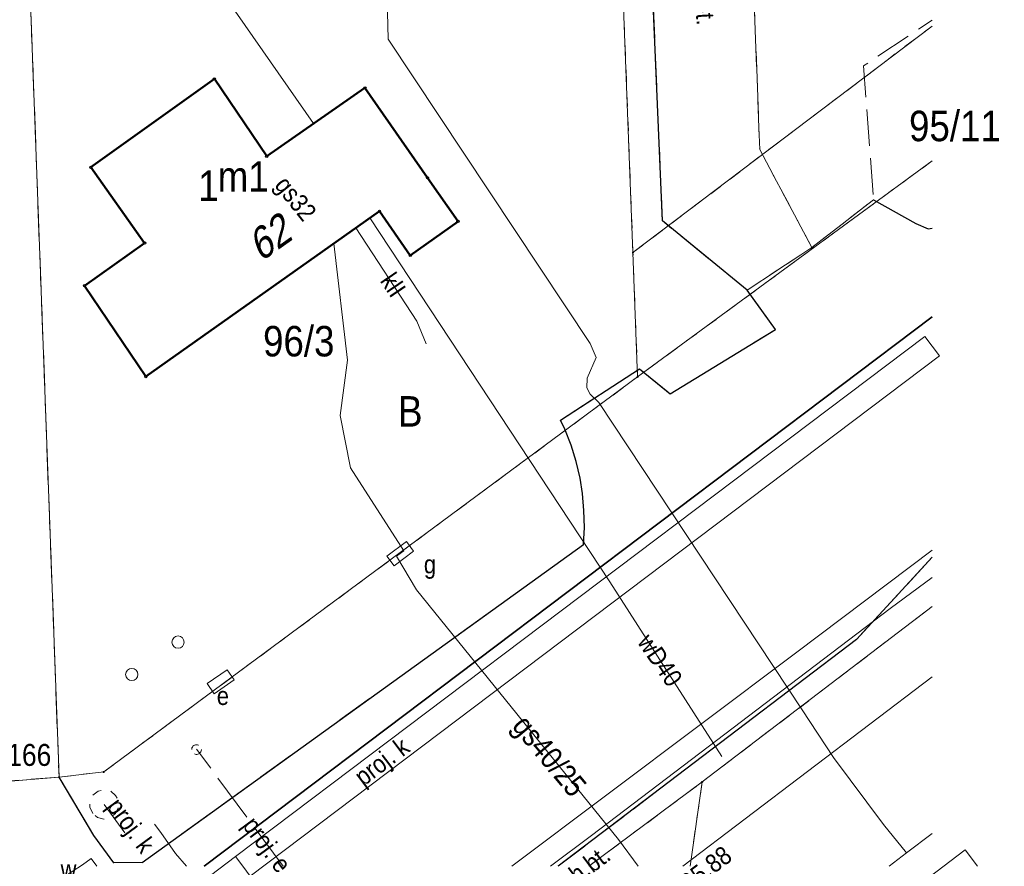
# Model space of a CAD drawing. Extents: x 7490163 to 7490671, y 5783984 to 5784563.
# Tile 30 of 43: x 7490406 to 7490446, y 5784461 to 5784496. Entities that reach past the tile are written whole.
import ezdxf
from ezdxf.enums import TextEntityAlignment as Align

# ---------------------------------------------------------------- set-up
doc = ezdxf.new("R2010")
doc.units = 0
doc.header["$MEASUREMENT"] = 0
for name, pattern in [('0.4_0.4', [0.8, 0.4, -0.4]), ('1.5_0.5', [2, 1.5, -0.5]), ('218-500', [1, 0.5, -0.5]), ('219-500', [0]), ('l219_500', [0]), ('l32_500', [0]), ('mz2.0_0.5', [2.5, 2, -0.5])]:
    doc.linetypes.add(name, pattern=pattern)
doc.layers.get('0').update_dxf_attribs({"linetype": 'CONTINUOUS', "lineweight": 5})
doc.layers.get('0').transparency = 0.8
for name, color, linetype, transparency in [('112-Punkt osnowy podstawowej-Atr103', 7, 'CONTINUOUS', 0.8), ('203-Punkt załamania granicy działki nie stabilizowany', 7, 'CONTINUOUS', 0.8), ('210-Oznaczenie użytku', 7, 'CONTINUOUS', 0.8), ('211-Nr działki', 7, 'CONTINUOUS', 0.8), ('216-Granica obrębu', 7, 'CONTINUOUS', 0.8), ('217-Granica konturu klasyfikcyjnego', 7, 'CONTINUOUS', 0.8), ('218-Granica użytku', 7, 'CONTINUOUS', 0.8), ('219-Linia granicy', 7, 'CONTINUOUS', 0.8), ('238-Punkt adresowy budynku', 7, 'CONTINUOUS', 0.8), ('312-Budynek (powierzchnia)', 7, 'CONTINUOUS', 0.8), ('312-Numer ewidencyjny budynku', 7, 'CONTINUOUS', 0.8), ('312-Numer ewidencyjny budynku-Atr124', 7, 'CONTINUOUS', 0.8), ('583-Oś przewodu-SGPOD', 7, 'CONTINUOUS', 0.8), ('583-Oś przewodu-SGPOD-Atr17', 7, 'CONTINUOUS', 0.8), ('chodnik (powierzchnia)-Atr17', 7, 'CONTINUOUS', 0.8), ('jezdnia (powierzchnia)', 7, 'CONTINUOUS', 0.8), ('jezdnia (powierzchnia)-Atr17', 7, 'CONTINUOUS', 0.8), ('krawężnik (linia)', 7, 'CONTINUOUS', 0.8), ('przewód ciepłowniczy - projektowany lub w budowie (linia) - ob. projektowany', 7, 'CONTINUOUS', 0.8), ('przewód elektroenergetyczny - projektowany lub w budowie (linia) - ob. projektowany', 7, 'CONTINUOUS', 0.8), ('przewód elektroenergetyczny - projektowany lub w budowie (linia) - ob. projektowany-Atr1', 7, 'CONTINUOUS', 0.8), ('przewód gazowy (linia)', 7, 'CONTINUOUS', 0.8), ('przewód gazowy (linia)-Atr1', 7, 'CONTINUOUS', 0.8), ('przewód kanalizacyjny (linia)', 7, 'CONTINUOUS', 0.8), ('przewód kanalizacyjny (linia)-Atr1', 7, 'CONTINUOUS', 0.8), ('przewód kanalizacyjny - projektowany lub w budowie (linia) - ob. projektowany', 7, 'CONTINUOUS', 0.8), ('przewód kanalizacyjny - projektowany lub w budowie (linia) - ob. projektowany-Atr1', 7, 'CONTINUOUS', 0.8), ('przewód telekomunikacyjny (linia)', 7, 'CONTINUOUS', 0.8), ('przewód wodociągowy (linia)', 7, 'CONTINUOUS', 0.8), ('przewód wodociągowy (linia)-Atr1', 7, 'CONTINUOUS', 0.8), ('Punkt budynku', 7, 'CONTINUOUS', 0.8), ('punkt wysokościowy sztuczny-Atr2', 7, 'CONTINUOUS', 0.8), ('szafa elektroenergetyczna (punkt)', 7, 'CONTINUOUS', 0.8), ('szafa elektroenergetyczna (punkt)-Atr17', 7, 'CONTINUOUS', 0.8), ('szafa gazowa (punkt)', 7, 'CONTINUOUS', 0.8), ('szafa gazowa (punkt)-Atr17', 7, 'CONTINUOUS', 0.8), ('słup (punkt)', 7, 'CONTINUOUS', 0.8), ('słup lub maszt - projektowany lub w budowie (punkt) - ob. projektowany', 7, 'CONTINUOUS', 0.8), ('urządzenie techniczne projektowane lub w budowie (sieć kanalizacyjna) - powierzchnia - ob. projektowany', 7, 'CONTINUOUS', 0.8), ('właz okrągły - siec wodociągowa (punkt)-Atr17', 7, 'CONTINUOUS', 0.8)]:
    doc.layers.add(name, color=color, linetype=linetype, transparency=transparency)
doc.styles.get("Standard").update_dxf_attribs({"font": 'txt', "width": 0.75})

# ---------------------------------------------------------------- blocks, each defined once
blk = doc.blocks.new('SM04')
at = {"color": 0, "linetype": 'Continuous', "lineweight": 13}
blk.add_circle((0, 0), 0.25, dxfattribs=at)
blk = doc.blocks.new('US18')
at = {"color": 0, "linetype": 'Continuous', "lineweight": 13}
for p, q in [((-0.5, -0.25), (-0.5, 0.25)), ((-0.5, 0.25), (0.5, 0.25)), ((0.5, -0.25), (0.5, 0.25)), ((-0.5, -0.25), (0.5, -0.25))]:
    blk.add_line(p, q, dxfattribs=at)
blk = doc.blocks.new('US20')
at = {"color": 0, "linetype": 'Continuous', "lineweight": 13}
for p, q in [((-0.5, -0.25), (-0.5, 0.25)), ((-0.5, 0.25), (0.5, 0.25)), ((0.5, -0.25), (0.5, 0.25)), ((-0.5, -0.25), (0.5, -0.25))]:
    blk.add_line(p, q, dxfattribs=at)
blk = doc.blocks.new('US01P')
at = {"color": 0, "linetype": 'Continuous', "lineweight": 13}
for points in [[(0.082, 0.181), (0.072, 0.186), (0.034, 0.197), (-0.006, 0.2), (-0.046, 0.194), (-0.084, 0.182), (-0.118, 0.161), (-0.148, 0.135), (-0.172, 0.103), (-0.189, 0.066), (-0.198, 0.028), (-0.2, -0.001)], [(-0.082, -0.182), (-0.061, -0.191), (-0.022, -0.199), (0.018, -0.199), (0.057, -0.192), (0.094, -0.177), (0.127, -0.155), (0.155, -0.126), (0.177, -0.093), (0.192, -0.056), (0.199, -0.016), (0.2, 0)]]:
    blk.add_lwpolyline(points, dxfattribs=at)
blk = doc.blocks.new('203')
at = {"linetype": 'Continuous', "lineweight": 0}
h = blk.add_hatch(color=0, dxfattribs=at)
edge = h.paths.add_edge_path()
edge.add_arc((0, 0), 0.045, 0, 360)
blk = doc.blocks.new('PUNKTBUD')
at = {"color": 0}
blk.add_circle((0, 0), 0.045, dxfattribs=at)

msp = doc.modelspace()

# ---------------------------------------------------------------- linework, layer by layer
at = {"layer": '216-Granica obrębu', "color": 7, "linetype": 'l32_500', "lineweight": 35}
msp.add_lwpolyline([(7490443.13, 5784483.894), (7490413.255, 5784461.35)], dxfattribs=at)
at = {"layer": '217-Granica konturu klasyfikcyjnego', "color": 3, "linetype": '1.5_0.5', "lineweight": 18, "flags": 128}
for points in [[(7490407.3, 5784465.01), (7490406.14, 5784496.39)], [(7490403.31, 5784464.68), (7490407.3, 5784465.01)]]:
    msp.add_lwpolyline(points, dxfattribs=at)
at = {"layer": '218-Granica użytku', "color": 3, "linetype": '218-500', "lineweight": 18, "flags": 128}
for points in [[(7490430.85, 5784486.53), (7490430.44, 5784497.31)], [(7490407.3, 5784465.01), (7490406.14, 5784496.39)], [(7490430.85, 5784486.53), (7490443.13, 5784495.826)], [(7490443.13, 5784490.296), (7490431.04, 5784481.43)], [(7490431.04, 5784481.43), (7490430.85, 5784486.53)], [(7490409.13, 5784465.22), (7490431.04, 5784481.43)], [(7490433.69, 5784464.81), (7490443.13, 5784472.009)], [(7490403.31, 5784464.68), (7490407.3, 5784465.01)], [(7490407.3, 5784465.01), (7490409.13, 5784465.22)]]:
    msp.add_lwpolyline(points, dxfattribs=at)
at = {"layer": '218-Granica użytku', "color": 3, "linetype": '218-500', "lineweight": 18}
for points in [[(7490413.255, 5784461.35), (7490443.13, 5784483.894)], [(7490429.035, 5784461.35), (7490433.69, 5784464.81)], [(7490433.69, 5784464.81), (7490433.191, 5784461.35)]]:
    msp.add_lwpolyline(points, dxfattribs=at)
at = {"layer": '219-Linia granicy', "color": 7, "linetype": '219-500', "lineweight": 18, "flags": 128}
for points in [[(7490430.85, 5784486.53), (7490430.44, 5784497.31)], [(7490407.3, 5784465.01), (7490406.14, 5784496.39)], [(7490443.13, 5784495.826), (7490430.85, 5784486.53)], [(7490431.04, 5784481.43), (7490443.13, 5784490.296)], [(7490430.85, 5784486.53), (7490431.04, 5784481.43)], [(7490431.04, 5784481.43), (7490409.13, 5784465.22)], [(7490443.13, 5784472.009), (7490433.69, 5784464.81)], [(7490407.3, 5784465.01), (7490403.31, 5784464.68)], [(7490409.13, 5784465.22), (7490407.3, 5784465.01)]]:
    msp.add_lwpolyline(points, dxfattribs=at)
at = {"layer": '219-Linia granicy', "color": 7, "linetype": '219-500', "lineweight": 18}
for points in [[(7490443.13, 5784483.894), (7490413.255, 5784461.35)], [(7490433.69, 5784464.81), (7490429.035, 5784461.35)], [(7490433.69, 5784464.81), (7490433.191, 5784461.35)]]:
    msp.add_lwpolyline(points, dxfattribs=at)
at = {"layer": '219-Linia granicy', "color": 7, "linetype": 'l219_500', "lineweight": 18}
msp.add_lwpolyline([(7490443.13, 5784483.894), (7490413.255, 5784461.35)], dxfattribs=at)
at = {"layer": '312-Budynek (powierzchnia)', "color": 7, "linetype": 'Continuous', "lineweight": 50, "flags": 128}
for points in [[(7490408.6, 5784490.03), (7490413.67, 5784493.66)], [(7490413.67, 5784493.66), (7490415.82, 5784490.48)], [(7490415.82, 5784490.48), (7490419.85, 5784493.29)], [(7490419.85, 5784493.29), (7490422.42, 5784489.6)], [(7490410.81, 5784486.92), (7490408.6, 5784490.03)], [(7490422.42, 5784489.6), (7490423.67, 5784487.81)], [(7490420.45, 5784488.23), (7490410.86, 5784481.44)], [(7490421.71, 5784486.41), (7490420.45, 5784488.23)], [(7490423.67, 5784487.81), (7490421.71, 5784486.41)], [(7490408.34, 5784485.17), (7490410.81, 5784486.92)], [(7490410.86, 5784481.44), (7490408.34, 5784485.17)]]:
    msp.add_lwpolyline(points, dxfattribs=at)
at = {"layer": '583-Oś przewodu-SGPOD', "color": 52, "linetype": 'Continuous', "lineweight": 18, "flags": 128}
msp.add_lwpolyline([(7490442.08, 5784461.9), (7490441.13, 5784463.07), (7490439.08, 5784465.81), (7490437.79, 5784467.77), (7490429.45, 5784480.38), (7490429.1, 5784480.72), (7490428.96, 5784480.98), (7490428.97, 5784481.38), (7490429.34, 5784482.23), (7490429.09, 5784482.8), (7490420.81, 5784495.29), (7490419.82, 5784534.76)], dxfattribs=at)
at = {"layer": '583-Oś przewodu-SGPOD', "color": 52, "linetype": 'Continuous', "lineweight": 18}
msp.add_lwpolyline([(7490421.3, 5784474.18), (7490421.14, 5784474.07), (7490421.97, 5784472.7), (7490430.26, 5784462.45), (7490431.069, 5784461.35)], dxfattribs=at)
at = {"layer": 'jezdnia (powierzchnia)', "color": 7, "linetype": '1.5_0.5', "lineweight": 18, "flags": 128}
msp.add_lwpolyline([(7490434.433, 5784534.76), (7490435.52, 5784504.46), (7490435.93, 5784494.07), (7490436.05, 5784490.76), (7490438.19, 5784486.74), (7490440.72, 5784488.7), (7490440.31, 5784494.19), (7490443.13, 5784496.069)], dxfattribs=at)
msp.add_lwpolyline([(7490435.53, 5784484.99), (7490432.06, 5784487.83), (7490431.48, 5784501.55), (7490435.52, 5784504.46), (7490435.93, 5784494.07), (7490436.05, 5784490.76), (7490438.19, 5784486.74)], close=True, dxfattribs=at)
at = {"layer": 'jezdnia (powierzchnia)', "color": 7, "linetype": '1.5_0.5', "lineweight": 18}
for points in [[(7490402.17, 5784464.61), (7490407.3, 5784465.01), (7490408.72, 5784462.62), (7490409.55, 5784461.49), (7490410.71, 5784461.51), (7490428.82, 5784474.55), (7490428.86, 5784475.25), (7490428.84, 5784475.95), (7490428.78, 5784476.65), (7490428.68, 5784477.28), (7490428.52, 5784477.96), (7490428.31, 5784478.63), (7490428.05, 5784479.28), (7490427.88, 5784479.65), (7490431.12, 5784481.76), (7490432.38, 5784480.73), (7490436.7, 5784483.38), (7490435.53, 5784484.99), (7490438.19, 5784486.74), (7490440.72, 5784488.7), (7490442.46, 5784487.72), (7490442.96, 5784487.51), (7490443.13, 5784487.534)], [(7490443.13, 5784474.029), (7490440.02, 5784470.66), (7490427.785, 5784461.35)]]:
    msp.add_lwpolyline(points, dxfattribs=at)
at = {"layer": 'krawężnik (linia)', "color": 7, "linetype": 'Continuous', "lineweight": 25, "flags": 128}
for points in [[(7490435.53, 5784484.99), (7490432.06, 5784487.83), (7490431.48, 5784501.55)], [(7490440.72, 5784488.7), (7490442.46, 5784487.72), (7490442.96, 5784487.51), (7490443.13, 5784487.534)], [(7490440.72, 5784488.7), (7490442.46, 5784487.72), (7490442.96, 5784487.51), (7490443.13, 5784487.534)], [(7490410.71, 5784461.51), (7490428.82, 5784474.55), (7490428.86, 5784475.25), (7490428.84, 5784475.95), (7490428.78, 5784476.65), (7490428.68, 5784477.28), (7490428.52, 5784477.96), (7490428.31, 5784478.63), (7490428.05, 5784479.28), (7490427.88, 5784479.65), (7490431.12, 5784481.76), (7490432.38, 5784480.73), (7490436.7, 5784483.38), (7490435.53, 5784484.99)], [(7490431.12, 5784481.76), (7490432.38, 5784480.73), (7490436.7, 5784483.38), (7490435.53, 5784484.99)], [(7490410.71, 5784461.51), (7490409.55, 5784461.49), (7490408.72, 5784462.62), (7490407.3, 5784465.01)]]:
    msp.add_lwpolyline(points, dxfattribs=at)
at = {"layer": 'krawężnik (linia)', "color": 7, "linetype": 'Continuous', "lineweight": 25}
msp.add_lwpolyline([(7490443.13, 5784474.029), (7490440.02, 5784470.66), (7490427.785, 5784461.35)], dxfattribs=at)
at = {"layer": 'przewód ciepłowniczy - projektowany lub w budowie (linia) - ob. projektowany', "color": 212, "linetype": 'CONTINUOUS', "lineweight": 18}
for p, q in [((7490429.372, 5784450.554), (7490444.478, 5784462.027)), ((7490444.478, 5784462.027), (7490444.992, 5784461.35))]:
    msp.add_line(p, q, dxfattribs=at)
at = {"layer": 'przewód elektroenergetyczny - projektowany lub w budowie (linia) - ob. projektowany', "color": 1, "linetype": 'mz2.0_0.5', "lineweight": 18}
msp.add_lwpolyline([(7490416.489, 5784461.35), (7490412.94, 5784466.16)], dxfattribs=at)
at = {"layer": 'przewód gazowy (linia)', "color": 40, "linetype": 'Continuous', "lineweight": 18, "flags": 128}
msp.add_lwpolyline([(7490421.3, 5784474.18), (7490421.44, 5784474.29), (7490419.26, 5784477.7), (7490418.84, 5784479.85), (7490419.14, 5784482.11), (7490418.57, 5784486.9)], dxfattribs=at)
at = {"layer": 'przewód gazowy (linia)', "color": 40, "linetype": 'Continuous', "lineweight": 18}
for points in [[(7490425.879, 5784461.35), (7490437.58, 5784470.13), (7490443.13, 5784474.318)], [(7490443.13, 5784462.695), (7490442.08, 5784461.9), (7490441.361, 5784461.35)], [(7490441.361, 5784461.35), (7490442.08, 5784461.9)]]:
    msp.add_lwpolyline(points, dxfattribs=at)
at = {"layer": 'przewód kanalizacyjny (linia)', "color": 34, "linetype": 'Continuous', "lineweight": 18, "flags": 128}
msp.add_lwpolyline([(7490422.37, 5784482.78), (7490421.98, 5784483.72), (7490419.48, 5784487.54)], dxfattribs=at)
at = {"layer": 'przewód kanalizacyjny - projektowany lub w budowie (linia) - ob. projektowany', "color": 34, "linetype": 'CONTINUOUS', "lineweight": 18}
for p, q in [((7490414.542, 5784461.749), (7490442.829, 5784483.093)), ((7490442.829, 5784483.093), (7490443.13, 5784482.694)), ((7490443.431, 5784482.295), (7490443.13, 5784482.694)), ((7490415.144, 5784460.951), (7490443.431, 5784482.295)), ((7490382.039, 5784437.229), (7490414.539, 5784461.749)), ((7490414.539, 5784461.749), (7490414.84, 5784461.35)), ((7490414.542, 5784461.749), (7490414.843, 5784461.35)), ((7490415.144, 5784460.951), (7490414.843, 5784461.35))]:
    msp.add_line(p, q, dxfattribs=at)
at = {"layer": 'przewód kanalizacyjny - projektowany lub w budowie (linia) - ob. projektowany', "color": 34, "linetype": 'mz2.0_0.5', "lineweight": 18, "flags": 128}
msp.add_lwpolyline([(7490409.15, 5784463.89), (7490410, 5784462.73)], dxfattribs=at)
at = {"layer": 'przewód telekomunikacyjny (linia)', "color": 30, "linetype": 'Continuous', "lineweight": 18}
msp.add_lwpolyline([(7490432.899, 5784461.35), (7490443.13, 5784469.129)], dxfattribs=at)
at = {"layer": 'przewód wodociągowy (linia)', "color": 5, "linetype": 'CONTINUOUS', "lineweight": 18}
for p, q in [((7490406.982, 5784460.586), (7490408.253, 5784461.409)), ((7490408.253, 5784461.409), (7490408.613, 5784461.673)), ((7490408.613, 5784461.673), (7490408.849, 5784461.35))]:
    msp.add_line(p, q, dxfattribs=at)
at = {"layer": 'przewód wodociągowy (linia)', "color": 5, "linetype": 'Continuous', "lineweight": 18, "flags": 128}
for points in [[(7490417.74, 5784491.82), (7490414.21, 5784496.88), (7490417.49, 5784502.96), (7490416.375, 5784534.76)], [(7490420.05, 5784487.95), (7490429.9, 5784473.02), (7490434.49, 5784465.85)]]:
    msp.add_lwpolyline(points, dxfattribs=at)
at = {"layer": 'przewód wodociągowy (linia)', "color": 5, "linetype": 'Continuous', "lineweight": 18}
for points in [[(7490443.13, 5784473.202), (7490441.41, 5784471.93), (7490429.15, 5784462.62), (7490427.465, 5784461.35)], [(7490411.21, 5784463.08), (7490411.47, 5784462.74), (7490412.08, 5784461.87), (7490412.529, 5784461.35)]]:
    msp.add_lwpolyline(points, dxfattribs=at)
at = {"layer": 'urządzenie techniczne projektowane lub w budowie (sieć kanalizacyjna) - powierzchnia - ob. projektowany', "color": 34, "linetype": '0.4_0.4', "lineweight": 18, "flags": 128}
msp.add_lwpolyline([(7490408.68, 5784463.52), (7490408.56, 5784463.77), (7490408.57, 5784464.03), (7490408.69, 5784464.27), (7490408.9, 5784464.43), (7490409.16, 5784464.49), (7490409.42, 5784464.43), (7490409.62, 5784464.26), (7490409.74, 5784464.01), (7490409.73, 5784463.75), (7490409.61, 5784463.51), (7490409.4, 5784463.35), (7490409.14, 5784463.29), (7490408.88, 5784463.35)], close=True, dxfattribs=at)

# ---------------------------------------------------------------- block references
at = {"layer": '203-Punkt załamania granicy działki nie stabilizowany', "color": 7, "linetype": 'Continuous', "lineweight": 18}
for p in [(7490430.85, 5784486.53), (7490431.04, 5784481.43), (7490407.3, 5784465.01), (7490409.13, 5784465.22), (7490433.69, 5784464.81)]:
    msp.add_blockref('203', p, dxfattribs=at)
at = {"layer": 'Punkt budynku', "color": 5, "linetype": 'Continuous', "lineweight": 18}
for p in [(7490413.67, 5784493.66), (7490419.85, 5784493.29), (7490415.82, 5784490.48), (7490408.6, 5784490.03), (7490422.42, 5784489.6), (7490420.45, 5784488.23), (7490423.67, 5784487.81), (7490410.81, 5784486.92), (7490421.71, 5784486.41), (7490408.34, 5784485.17), (7490410.86, 5784481.44)]:
    msp.add_blockref('PUNKTBUD', p, dxfattribs=at)
at = {"layer": 'szafa elektroenergetyczna (punkt)', "color": 7, "linetype": 'Continuous', "lineweight": 18, "rotation": 34.434}
msp.add_blockref('US18', (7490413.93, 5784468.92), dxfattribs=at)
at = {"layer": 'szafa gazowa (punkt)', "color": 7, "linetype": 'Continuous', "lineweight": 18, "rotation": 36.833}
msp.add_blockref('US20', (7490421.3, 5784474.18), dxfattribs=at)
at = {"layer": 'słup (punkt)', "color": 7, "linetype": 'Continuous', "lineweight": 18}
for p in [(7490412.18, 5784470.55), (7490410.28, 5784469.22)]:
    msp.add_blockref('SM04', p, dxfattribs=at)
at = {"layer": 'słup lub maszt - projektowany lub w budowie (punkt) - ob. projektowany', "color": 7, "linetype": 'Continuous', "lineweight": 18}
msp.add_blockref('US01P', (7490412.94, 5784466.14), dxfattribs=at)

# ---------------------------------------------------------------- texts
at = {"layer": '112-Punkt osnowy podstawowej-Atr103', "color": 7, "width": 0.9}
msp.add_text('27310166', height=0.9, dxfattribs=at).set_placement((7490402.16, 5784465.2), align=Align.BOTTOM_LEFT)
at = {"layer": '210-Oznaczenie użytku', "color": 3, "linetype": 'Continuous', "lineweight": 18, "width": 0.9}
msp.add_text('B', height=1.25, dxfattribs=at).set_placement((7490421.21, 5784479.39))
at = {"layer": '211-Nr działki', "color": 7, "linetype": 'Continuous', "lineweight": 18, "width": 0.9}
msp.add_text('95/11', height=1.25, dxfattribs=at).set_placement((7490442.18, 5784492.35), align=Align.TOP_LEFT)
msp.add_text('96/3', height=1.25, dxfattribs=at).set_placement((7490415.67, 5784482.27))
at = {"layer": '238-Punkt adresowy budynku', "color": 7, "linetype": 'Continuous', "lineweight": 25, "oblique": 15, "width": 0.9}
msp.add_text('62', height=1.25, rotation=395.352, dxfattribs=at).set_placement((7490415.89, 5784487.12), align=Align.MIDDLE_CENTER)
at = {"layer": '312-Numer ewidencyjny budynku', "color": 7, "linetype": 'Continuous', "lineweight": 18, "width": 0.9}
msp.add_text('1', height=1.25, dxfattribs=at).set_placement((7490413.01, 5784488.65))
at = {"layer": '312-Numer ewidencyjny budynku-Atr124', "color": 7, "width": 0.9}
msp.add_text('m1', height=1.25, dxfattribs=at).set_placement((7490413.81, 5784488.65), align=Align.BOTTOM_LEFT)
at = {"layer": '583-Oś przewodu-SGPOD-Atr17', "color": 52, "width": 0.9}
msp.add_text('gs40/25', height=0.9, rotation=309.929, dxfattribs=at).set_placement((7490427.43, 5784465.888), align=Align.MIDDLE_CENTER)
at = {"layer": 'chodnik (powierzchnia)-Atr17', "color": 7, "width": 0.9}
msp.add_text('ch.bt.', height=0.75, rotation=36.98, dxfattribs=at).set_placement((7490428.89, 5784461.296), align=Align.MIDDLE_CENTER)
msp.add_text('ch.bt.', height=0.75, rotation=36.98, dxfattribs=at).set_placement((7490428.89, 5784461.296), align=Align.MIDDLE_CENTER)
at = {"layer": 'jezdnia (powierzchnia)-Atr17', "color": 7, "width": 0.9}
msp.add_text('j.bt.', height=0.75, rotation=273.245, dxfattribs=at).set_placement((7490433.8, 5784496.586), align=Align.MIDDLE_CENTER)
at = {"layer": 'przewód elektroenergetyczny - projektowany lub w budowie (linia) - ob. projektowany-Atr1', "color": 1, "width": 0.9}
msp.add_text('proj. e', height=0.75, rotation=306.422, dxfattribs=at).set_placement((7490415.09, 5784463.25), align=Align.MIDDLE_LEFT)
at = {"layer": 'przewód gazowy (linia)-Atr1', "color": 7, "width": 0.9}
msp.add_text('gs32', height=0.75, rotation=308.456, dxfattribs=at).set_placement((7490417.009, 5784488.747), align=Align.MIDDLE_CENTER)
at = {"layer": 'przewód kanalizacyjny (linia)-Atr1', "color": 34, "width": 0.9}
msp.add_text('klI', height=0.75, rotation=304.163, dxfattribs=at).set_placement((7490421.009, 5784485.205), align=Align.MIDDLE_CENTER)
at = {"layer": 'przewód kanalizacyjny - projektowany lub w budowie (linia) - ob. projektowany-Atr1', "color": 34, "width": 0.9}
msp.add_text('proj. k', height=0.75, rotation=37.033, dxfattribs=at).set_placement((7490419.56, 5784464.91), align=Align.MIDDLE_LEFT)
msp.add_text('proj. k', height=0.75, rotation=306.232, dxfattribs=at).set_placement((7490409.22, 5784463.8))
at = {"layer": 'przewód wodociągowy (linia)-Atr1', "color": 5, "width": 0.9}
msp.add_text('wD40', height=0.75, rotation=304.367, dxfattribs=at).set_placement((7490431.964, 5784469.808), align=Align.MIDDLE_CENTER)
at = {"layer": 'punkt wysokościowy sztuczny-Atr2', "color": 7, "width": 0.9}
msp.add_text('105.88', height=0.75, rotation=37.002, dxfattribs=at).set_placement((7490432.775, 5784459.976))
at = {"layer": 'szafa elektroenergetyczna (punkt)-Atr17', "color": 7, "width": 0.9}
msp.add_text('e', height=0.75, dxfattribs=at).set_placement((7490413.771, 5784468.343), align=Align.MIDDLE_LEFT)
at = {"layer": 'szafa gazowa (punkt)-Atr17', "color": 7, "width": 0.9}
msp.add_text('g', height=0.75, dxfattribs=at).set_placement((7490422.269, 5784473.742), align=Align.MIDDLE_LEFT)
at = {"layer": 'właz okrągły - siec wodociągowa (punkt)-Atr17', "color": 7, "width": 0.9}
msp.add_text('w', height=0.75, dxfattribs=at).set_placement((7490407.361, 5784461.235), align=Align.MIDDLE_LEFT)

doc.saveas('drawing.dxf')
